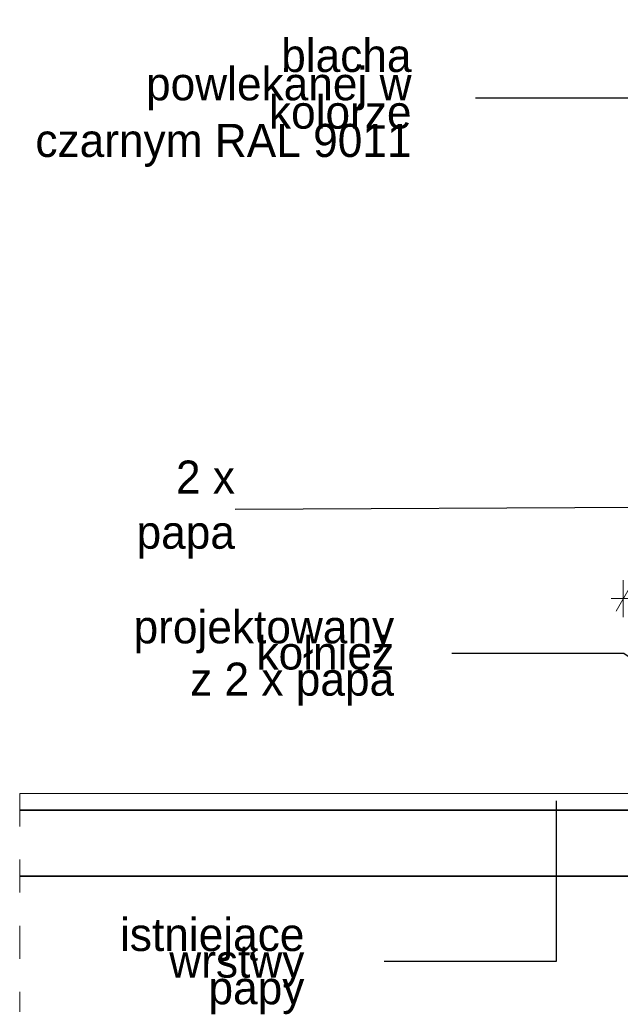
# Model space of a CAD drawing. Extents: x -109972 to -86652, y 98618 to 122888.
# Tile 8 of 74: x -98350 to -97987, y 106291 to 106886. Entities that reach past the tile are written whole.
import ezdxf

# ---------------------------------------------------------------- set-up
doc = ezdxf.new("R2010")
doc.units = 0
doc.header["$MEASUREMENT"] = 0
doc.linetypes.add('Przerywana', pattern=[40, 20, -20])
for name, color, linetype, lineweight in [('A-Opisy_Nr_Pióra__21', 7, 'Continuous', 13), ('Arch wymiary_Nr_Pióra__21', 7, 'Continuous', 13), ('INWENT.ŚCIANY_Nr_Pióra__21', 7, 'Continuous', 13), ('INWENT.ŚCIANY_Nr_Pióra__27', 7, 'Continuous', 35)]:
    doc.layers.add(name, color=color, linetype=linetype, lineweight=lineweight)
doc.layers.add('Arch wymiary', color=7, linetype='Continuous')
doc.styles.add('GENERATED_STYLE_2', font='txt')
doc.styles.add('GENERATED_STYLE_4', font='txt')
doc.dimstyles.new('GENERATED_STYLE__4', dxfattribs={"dimtxt": 20, "dimasz": 11.4, "dimexe": 0.18, "dimexo": 0, "dimgap": 0.09, "dimtad": 1, "dimtih": 1, "dimtoh": 1, "dimdec": 0, "dimlfac": 0.1, "dimzin": 0, "dimdsep": 46, "dimtxsty": 'GENERATED_STYLE_2', "dimblk": 'ARROWHEAD_2', "dimblk1": 'ARROWHEAD_2', "dimblk2": 'ARROWHEAD_2', "dimcen": 0.09, "dimclrd": 7, "dimclre": 7, "dimclrt": 7, "dimazin": 0, "dimtfac": 1, "dimtdec": 4, "dimtmove": 0, "dimatfit": 3, "dimfxl": 0, "dimtolj": 1, "dimtzin": 0, "dimarcsym": 0})
doc.dimstyles.new('GENERATED_STYLE__5', dxfattribs={"dimtxt": 0.18, "dimasz": 27.36, "dimexe": 0.18, "dimexo": 0.0625, "dimgap": 0.09, "dimtad": 0, "dimtih": 1, "dimtoh": 1, "dimdec": 4, "dimzin": 0, "dimdsep": 46, "dimcen": 0.09, "dimadec": 0, "dimazin": 0, "dimtfac": 1, "dimtdec": 4, "dimtmove": 0, "dimatfit": 3, "dimldrblk": 'ARROWHEAD_5', "dimfxl": 0, "dimtolj": 1, "dimtzin": 0, "dimarcsym": 0})

# ---------------------------------------------------------------- blocks, each defined once
blk = doc.blocks.new('*D171')
at = {"layer": 'Arch wymiary_Nr_Pióra__21', "linetype": 'Continuous'}
for p, q in [((-97981.13, 106543.65), (-97989.79, 106528.65)), ((-97985.46, 106524.9), (-97985.46, 106547.4)), ((-97739.79, 106528.65), (-97731.13, 106543.65)), ((-97735.46, 106524.9), (-97735.46, 106547.4)), ((-97992.79, 106536.15), (-97985.46, 106536.15)), ((-97985.46, 106536.15), (-97735.46, 106536.15)), ((-97735.46, 106536.15), (-97728.12, 106536.15))]:
    blk.add_line(p, q, dxfattribs=at)
at = {"layer": 'Arch wymiary_Nr_Pióra__21', "insert": (-97873.26, 106540.15), "char_height": 20, "attachment_point": 7, "style": 'GENERATED_STYLE_2'}
blk.add_mtext('{25}', dxfattribs=at)
blk = doc.blocks.new('ARROWHEAD_2')
at = {"color": 0, "linetype": 'Continuous', "lineweight": 0}
for p, q in [((-0.378, -0.655), (0.378, 0.655)), ((0, 0), (-1, 0))]:
    blk.add_line(p, q, dxfattribs=at)
blk = doc.blocks.new('ARROWHEAD_5')
at = {"color": 0, "linetype": 'Continuous', "lineweight": 0}
blk.add_line((0, 0), (-1, 0), dxfattribs=at)
blk.add_solid([(-1, 0.2679), (0, 0), (-1, -0.2679), (-1, 0.2679)], dxfattribs=at)

msp = doc.modelspace()

# ---------------------------------------------------------------- linework, layer by layer
at = {"layer": 'INWENT.ŚCIANY_Nr_Pióra__21', "linetype": 'Continuous'}
msp.add_line((-97735.46, 106418.24), (-98350.46, 106418.24), dxfattribs=at)
at = {"layer": 'INWENT.ŚCIANY_Nr_Pióra__21', "linetype": 'Przerywana'}
msp.add_line((-98350.46, 106418.24), (-98350.46, 105668.24), dxfattribs=at)
at = {"layer": 'INWENT.ŚCIANY_Nr_Pióra__27', "linetype": 'Continuous'}
for p, q in [((-98350.46, 106408.24), (-97135.46, 106408.24)), ((-98350.46, 106368.24), (-97135.46, 106368.24))]:
    msp.add_line(p, q, dxfattribs=at)

# ---------------------------------------------------------------- texts
at = {"layer": 'A-Opisy_Nr_Pióra__21', "linetype": 'Continuous', "char_height": 20, "attachment_point": 6, "style": 'GENERATED_STYLE_4'}
for s, insert, width, line_spacing_factor in [('{blacha\\Ppowlekanej w kolorze \\Pczarnym RAL 9011}', (-98113.53, 106836.09), 225.883, 0.514144), ('{projektowany kołnież\\Pz 2 x papa}', (-98124.03, 106500.23), 214.401, 0.474541), ('{istniejące wrstwy\\Ppapy}', (-98178.32, 106313.8), 173.553, 0.483435)]:
    msp.add_mtext(s, dxfattribs=dict(at, insert=insert, width=width, line_spacing_factor=line_spacing_factor))
at = {"layer": 'A-Opisy_Nr_Pióra__21', "linetype": 'Continuous', "insert": (-98220.3, 106590), "char_height": 20, "width": 88.4706, "attachment_point": 6, "style": 'GENERATED_STYLE_4'}
msp.add_mtext('{2 x papa}', dxfattribs=at)

# ---------------------------------------------------------------- dimensions: what is measured, and where the dimension line sits
at = {"layer": 'Arch wymiary', "linetype": 'Continuous'}
dim = msp.add_linear_dim(base=(-97985.46, 106536.15), p1=(-97985.46, 106445.08), p2=(-97735.46, 106430.08), dimstyle='GENERATED_STYLE__4', dxfattribs=at)
dim.commit()
dim.dimension.update_dxf_attribs({"geometry": '*D171', "text_midpoint": (-97858.08, 106550.15)})

# ---------------------------------------------------------------- leaders
at = {"layer": 'A-Opisy_Nr_Pióra__21', "linetype": 'Continuous', "annotation_type": 0, "has_hookline": 1, "hookline_direction": 1}
for points, text_width in [([(-97743.71, 106725.21), (-97983.38, 106949.62), (-98087.49, 106949.62)], 206.67), ([(-97766.94, 106653.32), (-97970.76, 106838.95), (-98074.88, 106838.95)], 195.24), ([(-97743.45, 106592.66), (-98220.21, 106590)], 64.76), ([(-97869.99, 106423.24), (-97985.13, 106502.92), (-98089.25, 106502.92)], 187.62), ([(-98025.98, 106413.82), (-98025.98, 106316.66), (-98130.1, 106316.66)], 133.33)]:
    msp.add_leader(points, dimstyle='GENERATED_STYLE__5', dxfattribs=dict(at, text_width=text_width))

doc.saveas('drawing.dxf')
